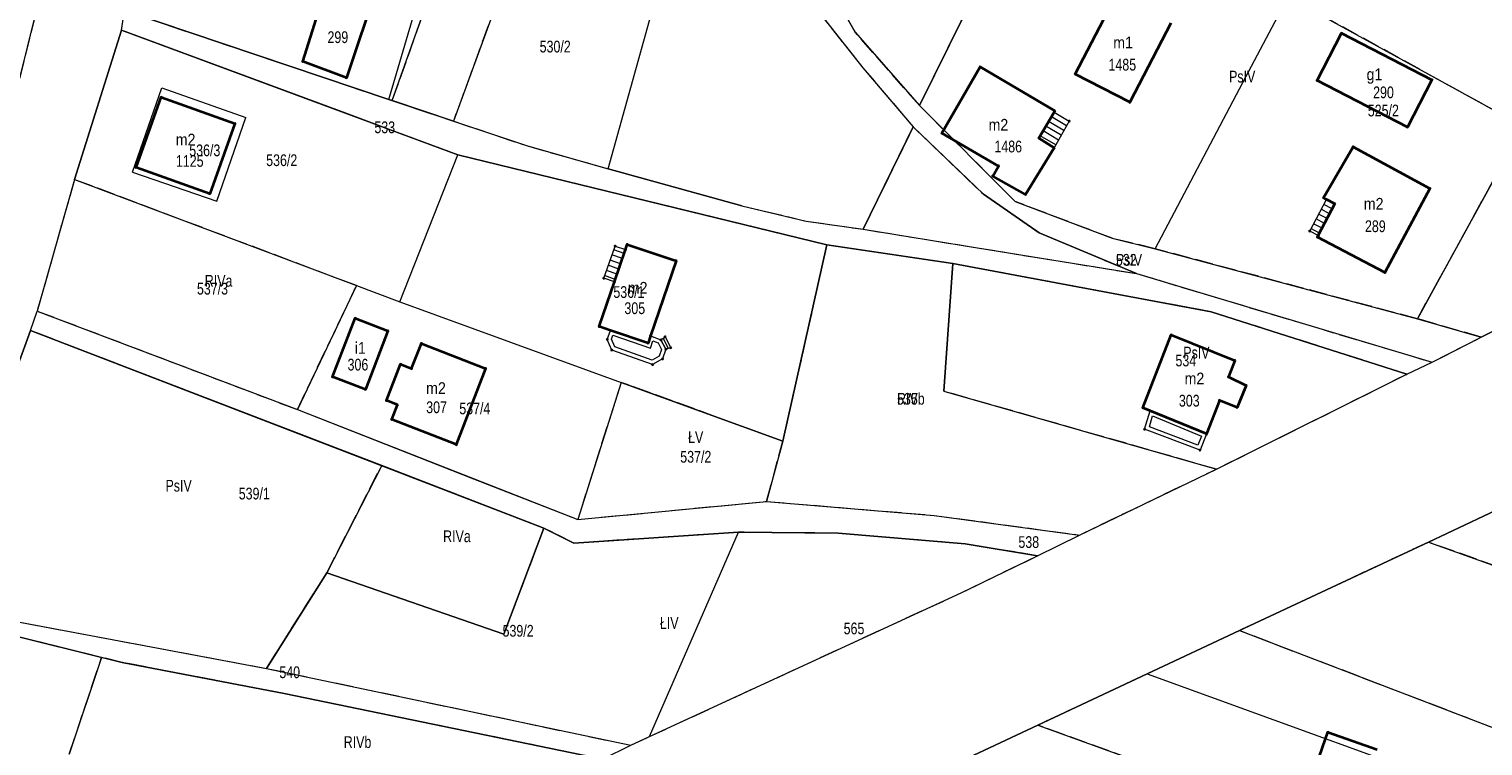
# Model space of a CAD drawing. Header units: metres. Extents: x 7496145 to 7500200, y 5498500 to 5502080.
# Tile 86 of 202: x 7497892 to 7498077, y 5500227 to 5500319. Entities that reach past the tile are written whole.
import ezdxf
from ezdxf.enums import TextEntityAlignment as Align

# ---------------------------------------------------------------- set-up
doc = ezdxf.new("R2010")
doc.units = ezdxf.units.M
doc.header["$MEASUREMENT"] = 0
for name, pattern in [('2.25_0.75', [3, 2.25, -0.75]), ('219-1000', [0]), ('egug-1000', [0])]:
    doc.linetypes.add(name, pattern=pattern)
doc.layers.get('0').update_dxf_attribs({"color": 2, "linetype": 'CONTINUOUS', "lineweight": 5})
for name, color, linetype in [('209-oznaczenie konturu klasyfikacyjnego', 7, 'CONTINUOUS'), ('211-numer działki ewidencyjnej', 7, 'CONTINUOUS'), ('217-kontur klasyfikacyjny', 7, 'CONTINUOUS'), ('218-kontur użytku gruntowego', 7, 'CONTINUOUS'), ('219-działka ewidencyjna', 7, 'CONTINUOUS'), ('312-budynek ewidencyjny', 7, 'CONTINUOUS'), ('312-oznaczenie budynku ewidencyjnego', 7, 'CONTINUOUS'), ('312-oznaczenie budynku ewidencyjnego-Atr117', 7, 'CONTINUOUS'), ('352-schody', 7, 'CONTINUOUS'), ('Punkt budynku', 7, 'CONTINUOUS'), ('taras', 7, 'CONTINUOUS')]:
    doc.layers.add(name, color=color, linetype=linetype)
doc.styles.get("Standard").update_dxf_attribs({"font": 'Working1250', "width": 0.75})

# ---------------------------------------------------------------- blocks, each defined once
blk = doc.blocks.new('PUNKTBUD')
at = {"color": 0}
blk.add_circle((0, 0), 0.09, dxfattribs=at)

msp = doc.modelspace()

# ---------------------------------------------------------------- linework, layer by layer
at = {"layer": '217-kontur klasyfikacyjny', "color": 3, "linetype": '2.25_0.75', "lineweight": 18, "flags": 128}
for points in [[(7498005.18, 5500308.76), (7498020.53, 5500339.85)], [(7497937.95, 5500309.39), (7497948.26, 5500338.5)], [(7497956.36, 5500335.86), (7497945.74, 5500306.78)], [(7497996.97, 5500318.12), (7497994.97, 5500321.63)], [(7498082.16, 5500306.12), (7498052.21, 5500322.64)], [(7497888.29, 5500303.48), (7497892.5, 5500320.5)], [(7497903.77, 5500320.91), (7497937.52, 5500309.54)], [(7497992.07, 5500321.02), (7497997.97, 5500313.59)], [(7498005.18, 5500308.76), (7497996.97, 5500318.12)], [(7497997.97, 5500313.59), (7498004.38, 5500306.03)], [(7497937.52, 5500309.54), (7497937.95, 5500309.39)], [(7497937.95, 5500309.39), (7497945.74, 5500306.78)], [(7498017.4, 5500296.52), (7498005.18, 5500308.76)], [(7497945.74, 5500306.78), (7497955.19, 5500303.61)], [(7498004.38, 5500306.03), (7497997.98, 5500292.99)], [(7498004.38, 5500306.03), (7498013.33, 5500297.44)], [(7498071.52, 5500286.7), (7498082.16, 5500306.12)], [(7497955.19, 5500303.61), (7497965.48, 5500300.71)], [(7497897.41, 5500299.33), (7497892.66, 5500282.55)], [(7497933.39, 5500285.79), (7497897.41, 5500299.33)], [(7497965.48, 5500300.71), (7497982.51, 5500295.99)], [(7498076.84, 5500279.21), (7498118.79, 5500300.17)], [(7498013.33, 5500297.44), (7498020.46, 5500292.54)], [(7497982.51, 5500295.99), (7497990.72, 5500294.03)], [(7498029.76, 5500291.83), (7498017.4, 5500296.52)], [(7497990.72, 5500294.03), (7497997.98, 5500292.99)], [(7497997.98, 5500292.99), (7498012.59, 5500290.61)], [(7498020.46, 5500292.54), (7498032.86, 5500287.33)], [(7498035.25, 5500290.49), (7498029.76, 5500291.83)], [(7497993.36, 5500290.98), (7497987.75, 5500265.95)], [(7498009.45, 5500288.6), (7497993.36, 5500290.98)], [(7498012.59, 5500290.61), (7498032.86, 5500287.33)], [(7498068.69, 5500281.56), (7498035.25, 5500290.49)], [(7498008.31, 5500272.31), (7498009.45, 5500288.6)], [(7498042.4, 5500282.44), (7498009.45, 5500288.6)], [(7498032.86, 5500287.33), (7498070.59, 5500276.01)], [(7498068.69, 5500281.56), (7498071.52, 5500286.7)], [(7497925.84, 5500269.97), (7497933.39, 5500285.79)], [(7497892.66, 5500282.55), (7497925.84, 5500269.97)], [(7498067.34, 5500274.49), (7498042.4, 5500282.44)], [(7498076.84, 5500279.21), (7498068.69, 5500281.56)], [(7497891.8, 5500280.06), (7497879.44, 5500246.05)], [(7497936.59, 5500262.82), (7497891.8, 5500280.06)], [(7498070.59, 5500276.01), (7498076.84, 5500279.21)], [(7497967.14, 5500273.45), (7497961.59, 5500255.94)], [(7497987.75, 5500265.95), (7497967.14, 5500273.45)], [(7498043.06, 5500262.37), (7498067.34, 5500274.49)], [(7498043.06, 5500262.37), (7498008.31, 5500272.31)], [(7497985.69, 5500258.26), (7497987.75, 5500265.95)], [(7497929.58, 5500249.14), (7497936.59, 5500262.82)], [(7497957.28, 5500254.85), (7497936.59, 5500262.82)], [(7498025.58, 5500253.97), (7498043.06, 5500262.37)], [(7497961.59, 5500255.94), (7497985.69, 5500258.26)], [(7497985.69, 5500258.26), (7498007.06, 5500256.48)], [(7498007.06, 5500256.48), (7498025.58, 5500253.97)], [(7497957.28, 5500254.85), (7497952.16, 5500241.3)], [(7497961.11, 5500252.94), (7497957.28, 5500254.85)], [(7497982.1, 5500254.32), (7497961.11, 5500252.94)], [(7497994.83, 5500254.2), (7497982.1, 5500254.32)], [(7498011.01, 5500252.83), (7497994.83, 5500254.2)], [(7498020.25, 5500251.32), (7498011.01, 5500252.83)], [(7498070.11, 5500253.07), (7498045.98, 5500241.77)], [(7498112.93, 5500237.73), (7498070.11, 5500253.07)], [(7498010.5, 5500246.6), (7498020.25, 5500251.32)], [(7497921.91, 5500236.96), (7497929.58, 5500249.14)], [(7497952.16, 5500241.3), (7497929.58, 5500249.14)], [(7497970.77, 5500228.27), (7498010.5, 5500246.6)], [(7497900.87, 5500238.36), (7497887.52, 5500241.66)], [(7497890.44, 5500242.84), (7497921.91, 5500236.96)], [(7498045.98, 5500241.77), (7498034.24, 5500236.26)], [(7498094.79, 5500223.07), (7498045.98, 5500241.77)], [(7497896.74, 5500226), (7497900.87, 5500238.36)], [(7497903.49, 5500237.71), (7497900.87, 5500238.36)], [(7497924.15, 5500233.73), (7497903.49, 5500237.71)], [(7497921.91, 5500236.96), (7497968.37, 5500227.14)], [(7498034.24, 5500236.26), (7498020.28, 5500229.7)], [(7497964.75, 5500225.37), (7497924.15, 5500233.73)], [(7498020.28, 5500229.7), (7498011.41, 5500225.54)], [(7498049.06, 5500219.27), (7498020.28, 5500229.7)], [(7497968.37, 5500227.14), (7497970.77, 5500228.27)]]:
    msp.add_lwpolyline(points, dxfattribs=at)
at = {"layer": '218-kontur użytku gruntowego', "color": 3, "linetype": 'egug-1000', "lineweight": 18, "flags": 128}
for points in [[(7498020.53, 5500339.85), (7498005.18, 5500308.76)], [(7497937.95, 5500309.39), (7497948.26, 5500338.5)], [(7497956.36, 5500335.86), (7497945.74, 5500306.78)], [(7497994.97, 5500321.63), (7497996.97, 5500318.12)], [(7498052.21, 5500322.64), (7498082.16, 5500306.12)], [(7497888.29, 5500303.48), (7497892.5, 5500320.5)], [(7497937.52, 5500309.54), (7497903.77, 5500320.91)], [(7497992.07, 5500321.02), (7497997.97, 5500313.59)], [(7497903.41, 5500318.37), (7497897.41, 5500299.33)], [(7497932.01, 5500307.78), (7497903.41, 5500318.37)], [(7497996.97, 5500318.12), (7498005.18, 5500308.76)], [(7497997.97, 5500313.59), (7498004.38, 5500306.03)], [(7497937.95, 5500309.39), (7497937.52, 5500309.54)], [(7497945.74, 5500306.78), (7497937.95, 5500309.39)], [(7498005.18, 5500308.76), (7498017.4, 5500296.52)], [(7497937.12, 5500305.89), (7497932.01, 5500307.78)], [(7497945.74, 5500306.78), (7497955.19, 5500303.61)], [(7497946.3, 5500302.49), (7497937.12, 5500305.89)], [(7498004.38, 5500306.03), (7497997.98, 5500292.99)], [(7498013.33, 5500297.44), (7498004.38, 5500306.03)], [(7498082.16, 5500306.12), (7498071.52, 5500286.7)], [(7497955.19, 5500303.61), (7497965.48, 5500300.71)], [(7497955.04, 5500300.35), (7497946.3, 5500302.49)], [(7497897.41, 5500299.33), (7497892.66, 5500282.55)], [(7497897.41, 5500299.33), (7497933.39, 5500285.79)], [(7497977.17, 5500294.94), (7497955.04, 5500300.35)], [(7497965.48, 5500300.71), (7497982.51, 5500295.99)], [(7498076.84, 5500279.21), (7498118.79, 5500300.17)], [(7498020.46, 5500292.54), (7498013.33, 5500297.44)], [(7497982.51, 5500295.99), (7497990.72, 5500294.03)], [(7498017.4, 5500296.52), (7498029.76, 5500291.83)], [(7497993.36, 5500290.98), (7497977.17, 5500294.94)], [(7497990.72, 5500294.03), (7497997.98, 5500292.99)], [(7497997.98, 5500292.99), (7498012.59, 5500290.61)], [(7498032.86, 5500287.33), (7498020.46, 5500292.54)], [(7498029.76, 5500291.83), (7498035.25, 5500290.49)], [(7497993.36, 5500290.98), (7497987.75, 5500265.95)], [(7498009.45, 5500288.6), (7497993.36, 5500290.98)], [(7498012.59, 5500290.61), (7498032.86, 5500287.33)], [(7498035.25, 5500290.49), (7498068.69, 5500281.56)], [(7498009.45, 5500288.6), (7498008.31, 5500272.31)], [(7498042.4, 5500282.44), (7498009.45, 5500288.6)], [(7498032.86, 5500287.33), (7498070.59, 5500276.01)], [(7498071.52, 5500286.7), (7498068.69, 5500281.56)], [(7497933.39, 5500285.79), (7497925.84, 5500269.97)], [(7497892.66, 5500282.55), (7497925.84, 5500269.97)], [(7498067.34, 5500274.49), (7498042.4, 5500282.44)], [(7498068.69, 5500281.56), (7498076.84, 5500279.21)], [(7497891.8, 5500280.06), (7497879.44, 5500246.05)], [(7497936.59, 5500262.82), (7497891.8, 5500280.06)], [(7498070.59, 5500276.01), (7498076.84, 5500279.21)], [(7497967.14, 5500273.45), (7497961.59, 5500255.94)], [(7497987.75, 5500265.95), (7497967.14, 5500273.45)], [(7498043.06, 5500262.37), (7498067.34, 5500274.49)], [(7498008.31, 5500272.31), (7498043.06, 5500262.37)], [(7497925.84, 5500269.97), (7497948.3, 5500261.16)], [(7498100.48, 5500267.42), (7498070.11, 5500253.07)], [(7497987.75, 5500265.95), (7497985.69, 5500258.26)], [(7497936.59, 5500262.82), (7497929.58, 5500249.14)], [(7497957.28, 5500254.85), (7497936.59, 5500262.82)], [(7498025.58, 5500253.97), (7498043.06, 5500262.37)], [(7497948.3, 5500261.16), (7497961.59, 5500255.94)], [(7497961.59, 5500255.94), (7497985.69, 5500258.26)], [(7497985.69, 5500258.26), (7498007.06, 5500256.48)], [(7498007.06, 5500256.48), (7498025.58, 5500253.97)], [(7497957.28, 5500254.85), (7497952.16, 5500241.3)], [(7497961.11, 5500252.94), (7497957.28, 5500254.85)], [(7497982.1, 5500254.32), (7497961.11, 5500252.94)], [(7497994.83, 5500254.2), (7497982.1, 5500254.32)], [(7498011.01, 5500252.83), (7497994.83, 5500254.2)], [(7498020.25, 5500251.32), (7498011.01, 5500252.83)], [(7498070.11, 5500253.07), (7498045.98, 5500241.77)], [(7498070.11, 5500253.07), (7498112.93, 5500237.73)], [(7498010.5, 5500246.6), (7498020.25, 5500251.32)], [(7497929.58, 5500249.14), (7497921.91, 5500236.96)], [(7497952.16, 5500241.3), (7497929.58, 5500249.14)], [(7497970.77, 5500228.27), (7498010.5, 5500246.6)], [(7497900.87, 5500238.36), (7497887.52, 5500241.66)], [(7497890.44, 5500242.84), (7497921.91, 5500236.96)], [(7498045.98, 5500241.77), (7498034.24, 5500236.26)], [(7498045.98, 5500241.77), (7498094.79, 5500223.07)], [(7497900.87, 5500238.36), (7497896.74, 5500226)], [(7497903.49, 5500237.71), (7497900.87, 5500238.36)], [(7497924.15, 5500233.73), (7497903.49, 5500237.71)], [(7497921.91, 5500236.96), (7497968.37, 5500227.14)], [(7498034.24, 5500236.26), (7498020.28, 5500229.7)], [(7497964.75, 5500225.37), (7497924.15, 5500233.73)], [(7498020.28, 5500229.7), (7498011.41, 5500225.54)], [(7498020.28, 5500229.7), (7498049.06, 5500219.27)], [(7497968.37, 5500227.14), (7497970.77, 5500228.27)]]:
    msp.add_lwpolyline(points, dxfattribs=at)
at = {"layer": '219-działka ewidencyjna', "color": 3, "linetype": '219-1000', "lineweight": 18, "flags": 128}
for points in [[(7498005.18, 5500308.76), (7498037.54, 5500374.31)], [(7497937.52, 5500309.54), (7497946.24, 5500339.17)], [(7498046.44, 5500311.71), (7498057.32, 5500332.3)], [(7497965.48, 5500300.71), (7497973.66, 5500330.04)], [(7497994.97, 5500321.63), (7497996.97, 5500318.12)], [(7497888.29, 5500303.48), (7497892.5, 5500320.5)], [(7497903.41, 5500318.37), (7497903.77, 5500320.91)], [(7497903.77, 5500320.91), (7497937.52, 5500309.54)], [(7497992.07, 5500321.02), (7497997.97, 5500313.59)], [(7498089.46, 5500319.44), (7498071.52, 5500286.7)], [(7497897.41, 5500299.33), (7497903.41, 5500318.37)], [(7497903.41, 5500318.37), (7497946.3, 5500302.49)], [(7497996.97, 5500318.12), (7498005.18, 5500308.76)], [(7497997.97, 5500313.59), (7498004.38, 5500306.03)], [(7497904.83, 5500300.26), (7497908.57, 5500311.04)], [(7497908.57, 5500311.04), (7497919.27, 5500307.24)], [(7498035.25, 5500290.49), (7498046.44, 5500311.71)], [(7497937.52, 5500309.54), (7497955.19, 5500303.61)], [(7498005.18, 5500308.76), (7498017.4, 5500296.52)], [(7497915.58, 5500296.55), (7497919.27, 5500307.24)], [(7497997.98, 5500292.99), (7498004.38, 5500306.03)], [(7498004.38, 5500306.03), (7498013.33, 5500297.44)], [(7497955.19, 5500303.61), (7497965.48, 5500300.71)], [(7497938.91, 5500283.71), (7497946.3, 5500302.49)], [(7497946.3, 5500302.49), (7497993.36, 5500290.98)], [(7497897.41, 5500299.33), (7497892.66, 5500282.55)], [(7497897.41, 5500299.33), (7497933.39, 5500285.79)], [(7497904.83, 5500300.26), (7497915.58, 5500296.55)], [(7497982.51, 5500295.99), (7497965.48, 5500300.71)], [(7498118.79, 5500300.17), (7498076.84, 5500279.21)], [(7498118.79, 5500300.17), (7498076.84, 5500279.21)], [(7498013.33, 5500297.44), (7498020.46, 5500292.54)], [(7497982.51, 5500295.99), (7497990.72, 5500294.03)], [(7498017.4, 5500296.52), (7498029.76, 5500291.83)], [(7497990.72, 5500294.03), (7497997.98, 5500292.99)], [(7497997.98, 5500292.99), (7498012.59, 5500290.61)], [(7498020.46, 5500292.54), (7498032.86, 5500287.33)], [(7498029.76, 5500291.83), (7498035.25, 5500290.49)], [(7497987.75, 5500265.95), (7497993.36, 5500290.98)], [(7497993.36, 5500290.98), (7498009.45, 5500288.6)], [(7498012.59, 5500290.61), (7498032.86, 5500287.33)], [(7498035.25, 5500290.49), (7498068.69, 5500281.56)], [(7498008.31, 5500272.31), (7498009.45, 5500288.6)], [(7498009.45, 5500288.6), (7498042.4, 5500282.44)], [(7498032.86, 5500287.33), (7498070.59, 5500276.01)], [(7498068.69, 5500281.56), (7498071.52, 5500286.7)], [(7497933.39, 5500285.79), (7497925.84, 5500269.97)], [(7497933.39, 5500285.79), (7497938.91, 5500283.71)], [(7497891.8, 5500280.06), (7497892.66, 5500282.55)], [(7497892.66, 5500282.55), (7497925.84, 5500269.97)], [(7497938.91, 5500283.71), (7497967.14, 5500273.45)], [(7498042.4, 5500282.44), (7498067.34, 5500274.49)], [(7498068.69, 5500281.56), (7498076.84, 5500279.21)], [(7497879.44, 5500246.05), (7497891.8, 5500280.06)], [(7497891.8, 5500280.06), (7497957.28, 5500254.85)], [(7498070.59, 5500276.01), (7498076.84, 5500279.21)], [(7498070.59, 5500276.01), (7498076.84, 5500279.21)], [(7498067.34, 5500274.49), (7498070.59, 5500276.01)], [(7497967.14, 5500273.45), (7497961.59, 5500255.94)], [(7497967.14, 5500273.45), (7497987.75, 5500265.95)], [(7498043.06, 5500262.37), (7498067.34, 5500274.49)], [(7498043.06, 5500262.37), (7498067.34, 5500274.49)], [(7498008.31, 5500272.31), (7498043.06, 5500262.37)], [(7497925.84, 5500269.97), (7497961.59, 5500255.94)], [(7498070.11, 5500253.07), (7498100.48, 5500267.42)], [(7498070.11, 5500253.07), (7498100.48, 5500267.42)], [(7497987.75, 5500265.95), (7497985.69, 5500258.26)], [(7498025.58, 5500253.97), (7498043.06, 5500262.37)], [(7498025.58, 5500253.97), (7498043.06, 5500262.37)], [(7497961.59, 5500255.94), (7497985.69, 5500258.26)], [(7497985.69, 5500258.26), (7498007.06, 5500256.48)], [(7498007.06, 5500256.48), (7498025.58, 5500253.97)], [(7497952.16, 5500241.3), (7497957.28, 5500254.85)], [(7497957.28, 5500254.85), (7497961.11, 5500252.94)], [(7497961.11, 5500252.94), (7497982.1, 5500254.32)], [(7497970.77, 5500228.27), (7497982.1, 5500254.32)], [(7497982.1, 5500254.32), (7497994.83, 5500254.2)], [(7497994.83, 5500254.2), (7498011.01, 5500252.83)], [(7498011.01, 5500252.83), (7498020.25, 5500251.32)], [(7498020.25, 5500251.32), (7498025.58, 5500253.97)], [(7498020.25, 5500251.32), (7498025.58, 5500253.97)], [(7498045.98, 5500241.77), (7498070.11, 5500253.07)], [(7498045.98, 5500241.77), (7498070.11, 5500253.07)], [(7498070.11, 5500253.07), (7498112.93, 5500237.73)], [(7498010.5, 5500246.6), (7498020.25, 5500251.32)], [(7498010.5, 5500246.6), (7498020.25, 5500251.32)], [(7497921.91, 5500236.96), (7497929.58, 5500249.14)], [(7497929.58, 5500249.14), (7497952.16, 5500241.3)], [(7497970.77, 5500228.27), (7498010.5, 5500246.6)], [(7497970.77, 5500228.27), (7498010.5, 5500246.6)], [(7497887.52, 5500241.66), (7497903.49, 5500237.71)], [(7497890.44, 5500242.84), (7497921.91, 5500236.96)], [(7498034.24, 5500236.26), (7498045.98, 5500241.77)], [(7498034.24, 5500236.26), (7498045.98, 5500241.77)], [(7498045.98, 5500241.77), (7498125, 5500211.5)], [(7497903.49, 5500237.71), (7497924.15, 5500233.73)], [(7497921.91, 5500236.96), (7497968.37, 5500227.14)], [(7498020.28, 5500229.7), (7498034.24, 5500236.26)], [(7498020.28, 5500229.7), (7498034.24, 5500236.26)], [(7498034.24, 5500236.26), (7498130.21, 5500201.38)], [(7497924.15, 5500233.73), (7497964.75, 5500225.37)], [(7498011.41, 5500225.54), (7498020.28, 5500229.7)], [(7498011.41, 5500225.54), (7498020.28, 5500229.7)], [(7498020.28, 5500229.7), (7498049.06, 5500219.27)], [(7497964.75, 5500225.37), (7497968.37, 5500227.14)], [(7497964.75, 5500225.37), (7497968.37, 5500227.14)], [(7497968.37, 5500227.14), (7497970.77, 5500228.27)], [(7497968.37, 5500227.14), (7497970.77, 5500228.27)]]:
    msp.add_lwpolyline(points, dxfattribs=at)
at = {"layer": '312-budynek ewidencyjny', "color": 7, "linetype": 'Continuous', "lineweight": 35, "flags": 128}
for points in [[(7497926.52, 5500314.39), (7497930.2, 5500326.06)], [(7497936, 5500324.02), (7497932.09, 5500312.32)], [(7498025.04, 5500312.79), (7498030.33, 5500322.93)], [(7498037.25, 5500319.28), (7498032, 5500309.18)], [(7498055.89, 5500311.97), (7498059.01, 5500317.98)], [(7498059.01, 5500317.98), (7498070.53, 5500312.06)], [(7497932.09, 5500312.32), (7497926.52, 5500314.39)], [(7498008.05, 5500305.24), (7498012.92, 5500313.69)], [(7498012.92, 5500313.69), (7498022.44, 5500308.08)], [(7498032, 5500309.18), (7498025.04, 5500312.79)], [(7498067.41, 5500306.02), (7498055.89, 5500311.97)], [(7498070.53, 5500312.06), (7498067.41, 5500306.02)], [(7497905.27, 5500300.87), (7497908.47, 5500309.83)], [(7497908.47, 5500309.83), (7497917.88, 5500306.47)], [(7497917.88, 5500306.47), (7497914.67, 5500297.51)], [(7498022.34, 5500307.91), (7498020.41, 5500304.61)], [(7498022.44, 5500308.08), (7498022.34, 5500307.91)], [(7498015.27, 5500301.05), (7498008.05, 5500305.24)], [(7498020.41, 5500304.61), (7498022.36, 5500303.37)], [(7498022.36, 5500303.37), (7498018.72, 5500297.43)], [(7498056.72, 5500297), (7498060.48, 5500303.51)], [(7498060.48, 5500303.51), (7498070.28, 5500298.19)], [(7497914.67, 5500297.51), (7497905.27, 5500300.87)], [(7498014.52, 5500299.77), (7498015.27, 5500301.05)], [(7498018.72, 5500297.43), (7498014.52, 5500299.77)], [(7498070.28, 5500298.19), (7498064.55, 5500287.45)], [(7498056.05, 5500292.18), (7498058.15, 5500296.24)], [(7498057.09, 5500296.8), (7498056.72, 5500297)], [(7498058.15, 5500296.24), (7498057.09, 5500296.8)], [(7498055.94, 5500291.98), (7498056.05, 5500292.18)], [(7498064.55, 5500287.45), (7498055.94, 5500291.98)], [(7497966.28, 5500286.27), (7497967.69, 5500290.38)], [(7497967.69, 5500290.38), (7497967.92, 5500291.05)], [(7497967.92, 5500291.05), (7497974.14, 5500288.97)], [(7497974.14, 5500288.97), (7497970.88, 5500279.39)], [(7497964.34, 5500280.57), (7497966.28, 5500286.27)], [(7497930.34, 5500274.15), (7497933.21, 5500281.62)], [(7497933.21, 5500281.62), (7497937.39, 5500280.02)], [(7497965.76, 5500280.08), (7497964.34, 5500280.57)], [(7497937.39, 5500280.02), (7497934.52, 5500272.55)], [(7497970.56, 5500278.46), (7497965.76, 5500280.08)], [(7497970.88, 5500279.39), (7497970.56, 5500278.46)], [(7498033.67, 5500270.2), (7498037.3, 5500279.51)], [(7498037.3, 5500279.51), (7498045.39, 5500276.25)], [(7497940.4, 5500275.21), (7497941.65, 5500278.42)], [(7497941.65, 5500278.42), (7497949.84, 5500275.23)], [(7497937.19, 5500271.12), (7497939, 5500275.75)], [(7497939, 5500275.75), (7497940.4, 5500275.21)], [(7497949.84, 5500275.23), (7497946.11, 5500265.5)], [(7498045.39, 5500276.25), (7498044.59, 5500274.14)], [(7497934.52, 5500272.55), (7497930.34, 5500274.15)], [(7498044.59, 5500274.14), (7498046.83, 5500273.06)], [(7498046.83, 5500273.06), (7498045.7, 5500270.25)], [(7497938.59, 5500270.57), (7497937.19, 5500271.12)], [(7498043.44, 5500271.15), (7498041.79, 5500266.86)], [(7498045.7, 5500270.25), (7498043.44, 5500271.15)], [(7497937.87, 5500268.71), (7497938.59, 5500270.57)], [(7498034.6, 5500269.83), (7498033.67, 5500270.2)], [(7498041.79, 5500266.86), (7498034.6, 5500269.83)], [(7497946.11, 5500265.5), (7497937.87, 5500268.71)], [(7498054.78, 5500221.71), (7498057.28, 5500228.81)], [(7498057.28, 5500228.81), (7498063.55, 5500226.59)]]:
    msp.add_lwpolyline(points, dxfattribs=at)
at = {"layer": '352-schody', "color": 7, "linetype": 'Continuous', "lineweight": 18, "flags": 128}
for points in [[(7498020.41, 5500304.61), (7498022.34, 5500307.91), (7498024.28, 5500306.78), (7498022.36, 5500303.37)], [(7498020.41, 5500304.61), (7498022.34, 5500307.91), (7498024.28, 5500306.78), (7498022.36, 5500303.37)], [(7498054.95, 5500292.75), (7498057.09, 5500296.8), (7498058.15, 5500296.24), (7498056.05, 5500292.18)], [(7498054.95, 5500292.75), (7498057.09, 5500296.8), (7498058.15, 5500296.24), (7498056.05, 5500292.18)], [(7497964.91, 5500286.74), (7497966.36, 5500290.84), (7497967.69, 5500290.38), (7497966.28, 5500286.27)], [(7497964.91, 5500286.74), (7497966.36, 5500290.84), (7497967.69, 5500290.38), (7497966.28, 5500286.27)], [(7497972.21, 5500278.87), (7497972.74, 5500279.27), (7497973.47, 5500277.87), (7497972.84, 5500277.68)], [(7497972.21, 5500278.87), (7497972.74, 5500279.27), (7497973.47, 5500277.87), (7497972.84, 5500277.68)]]:
    msp.add_lwpolyline(points, close=True, dxfattribs=at)
for points in [[(7498023.6, 5500305.58), (7498021.65, 5500306.72)], [(7498023.95, 5500306.19), (7498022, 5500307.33)], [(7498022.57, 5500303.75), (7498020.59, 5500304.91)], [(7498022.92, 5500304.36), (7498020.94, 5500305.52)], [(7498023.26, 5500304.97), (7498021.29, 5500306.12)], [(7498057.49, 5500294.97), (7498056.42, 5500295.54)], [(7498057.81, 5500295.59), (7498056.75, 5500296.15)], [(7498058.14, 5500296.21), (7498057.08, 5500296.77)], [(7498056.53, 5500293.1), (7498055.44, 5500293.68)], [(7498056.85, 5500293.73), (7498055.77, 5500294.3)], [(7498057.17, 5500294.35), (7498056.09, 5500294.92)], [(7498056.21, 5500292.48), (7498055.11, 5500293.06)], [(7497967.3, 5500289.24), (7497965.96, 5500289.71)], [(7497967.53, 5500289.9), (7497966.19, 5500290.37)], [(7497966.84, 5500287.91), (7497965.49, 5500288.39)], [(7497967.07, 5500288.58), (7497965.73, 5500289.05)], [(7497966.39, 5500286.59), (7497965.03, 5500287.07)], [(7497966.62, 5500287.25), (7497965.26, 5500287.73)], [(7497973.18, 5500277.78), (7497972.5, 5500279.09)]]:
    msp.add_lwpolyline(points, dxfattribs=at)
at = {"layer": 'taras', "color": 0, "lineweight": 18}
for p, q in [((7497965.37, 5500278.92), (7497965.76, 5500280.08)), ((7497965.93, 5500277.57), (7497965.37, 5500278.92)), ((7497965.76, 5500280.08), (7497970.56, 5500278.46)), ((7497965.9, 5500278.94), (7497966.07, 5500279.45)), ((7497966.31, 5500277.97), (7497965.9, 5500278.94)), ((7497966.07, 5500279.45), (7497970.87, 5500277.83)), ((7497970.56, 5500278.46), (7497970.88, 5500279.39)), ((7497970.87, 5500277.83), (7497971.18, 5500278.73)), ((7497970.88, 5500279.39), (7497972.21, 5500278.87)), ((7497971.18, 5500278.73), (7497971.86, 5500278.47)), ((7497971.86, 5500278.47), (7497972.3, 5500277.64)), ((7497972.21, 5500278.87), (7497972.84, 5500277.68)), ((7497971.15, 5500275.72), (7497965.93, 5500277.57)), ((7497971.1, 5500276.27), (7497966.31, 5500277.97)), ((7497972, 5500276.78), (7497971.1, 5500276.27)), ((7497972.3, 5500277.64), (7497972, 5500276.78)), ((7497972.84, 5500277.68), (7497972.41, 5500276.44)), ((7497972.41, 5500276.44), (7497971.15, 5500275.72)), ((7498033.9, 5500267.47), (7498034.6, 5500269.83)), ((7498034.6, 5500269.83), (7498041.79, 5500266.86)), ((7498040.98, 5500264.81), (7498033.9, 5500267.47)), ((7498034.51, 5500267.77), (7498034.92, 5500269.16)), ((7498040.7, 5500265.45), (7498034.51, 5500267.77)), ((7498034.92, 5500269.16), (7498041.14, 5500266.59)), ((7498041.14, 5500266.59), (7498040.7, 5500265.45)), ((7498041.79, 5500266.86), (7498040.98, 5500264.81))]:
    msp.add_line(p, q, dxfattribs=at)

# ---------------------------------------------------------------- block references
at = {"layer": 'Punkt budynku', "color": 5, "linetype": 'Continuous', "lineweight": 13}
for p in [(7498059.01, 5500317.98), (7497926.52, 5500314.39), (7498012.92, 5500313.69), (7497932.09, 5500312.32), (7498025.04, 5500312.79), (7498055.89, 5500311.97), (7498070.53, 5500312.06), (7497908.47, 5500309.83), (7498022.44, 5500308.08), (7498032, 5500309.18), (7497917.88, 5500306.47), (7498022.34, 5500307.91), (7498024.28, 5500306.78), (7498008.05, 5500305.24), (7498020.41, 5500304.61), (7498067.41, 5500306.02), (7498022.36, 5500303.37), (7498060.48, 5500303.51), (7497905.27, 5500300.87), (7498015.27, 5500301.05), (7498014.52, 5500299.77), (7497914.67, 5500297.51), (7498018.72, 5500297.43), (7498056.72, 5500297), (7498070.28, 5500298.19), (7498057.09, 5500296.8), (7498058.15, 5500296.24), (7498054.95, 5500292.75), (7498055.94, 5500291.98), (7498056.05, 5500292.18), (7497966.36, 5500290.84), (7497967.69, 5500290.38), (7497967.92, 5500291.05), (7497974.14, 5500288.97), (7497964.91, 5500286.74), (7497966.28, 5500286.27), (7498064.55, 5500287.45), (7497933.21, 5500281.62), (7497964.34, 5500280.57), (7497937.39, 5500280.02), (7497941.65, 5500278.42), (7497965.37, 5500278.92), (7497965.76, 5500280.08), (7497970.56, 5500278.46), (7497970.88, 5500279.39), (7497972.21, 5500278.87), (7497972.74, 5500279.27), (7498037.3, 5500279.51), (7497965.93, 5500277.57), (7497972.84, 5500277.68), (7497973.47, 5500277.87), (7497939, 5500275.75), (7497940.4, 5500275.21), (7497949.84, 5500275.23), (7497971.15, 5500275.72), (7497972.41, 5500276.44), (7498045.39, 5500276.25), (7497930.34, 5500274.15), (7498044.59, 5500274.14), (7498046.83, 5500273.06), (7497934.52, 5500272.55), (7497937.19, 5500271.12), (7498043.44, 5500271.15), (7497938.59, 5500270.57), (7498033.67, 5500270.2), (7498034.6, 5500269.83), (7498045.7, 5500270.25), (7497937.87, 5500268.71), (7498033.9, 5500267.47), (7497946.11, 5500265.5), (7498041.79, 5500266.86), (7498040.98, 5500264.81), (7498057.28, 5500228.81)]:
    msp.add_blockref('PUNKTBUD', p, dxfattribs=at)

# ---------------------------------------------------------------- texts
at = {"layer": '209-oznaczenie konturu klasyfikacyjnego', "color": 3, "linetype": 'Continuous', "lineweight": 18, "width": 0.79}
for s, p in [('PsIV', (7498044.67, 5500311.71)), ('PsIV', (7498030.23, 5500288.33)), ('RIVa', (7497914.03, 5500285.65)), ('PsIV', (7498038.83, 5500276.49)), ('RIVb', (7498002.32, 5500270.6)), ('ŁV', (7497975.67, 5500265.7)), ('PsIV', (7497909.02, 5500259.51)), ('RIVa', (7497944.43, 5500253.06)), ('ŁIV', (7497972.08, 5500242)), ('RIVb', (7497931.75, 5500226.8))]:
    msp.add_text(s, height=1.5, dxfattribs=at).set_placement(p)
at = {"layer": '211-numer działki ewidencyjnej', "color": 3, "linetype": 'Continuous', "lineweight": 18, "width": 0.79}
for s, p in [('530/2', (7497956.74, 5500317.04)), ('525/2', (7498062.36, 5500308.88)), ('533', (7497935.66, 5500306.74)), ('536/3', (7497912.05, 5500303.8)), ('537/4', (7497946.49, 5500270.87)), ('537/2', (7497974.67, 5500264.7))]:
    msp.add_text(s, height=1.5, dxfattribs=at).set_placement(p, align=Align.TOP_LEFT)
for s, p in [('536/2', (7497921.86, 5500301.04)), ('532', (7498030.23, 5500288.33)), ('537/3', (7497913.03, 5500284.65)), ('536/1', (7497966.14, 5500284.22)), ('534', (7498037.83, 5500275.49)), ('535', (7498002.32, 5500270.6)), ('539/1', (7497918.36, 5500258.51)), ('538', (7498017.8, 5500252.32)), ('539/2', (7497952.01, 5500241)), ('565', (7497995.51, 5500241.3)), ('540', (7497923.54, 5500235.71))]:
    msp.add_text(s, height=1.5, dxfattribs=at).set_placement(p)
at = {"layer": '312-oznaczenie budynku ewidencyjnego', "color": 7, "linetype": 'Continuous', "lineweight": 18, "width": 0.79}
for s, p in [('299', (7497929.68, 5500318.24)), ('1485', (7498029.29, 5500314.73)), ('290', (7498063.04, 5500311.2)), ('1486', (7498014.74, 5500304.29)), ('1125', (7497910.35, 5500302.45)), ('289', (7498062, 5500294.12)), ('305', (7497967.55, 5500283.66)), ('306', (7497932.24, 5500276.46)), ('307', (7497942.27, 5500271.02)), ('303', (7498038.27, 5500271.86))]:
    msp.add_text(s, height=1.5, dxfattribs=at).set_placement(p, align=Align.TOP_LEFT)
at = {"layer": '312-oznaczenie budynku ewidencyjnego-Atr117', "color": 7, "width": 0.9}
for s, p in [('m1', (7498031.15, 5500316.06)), ('g1', (7498063.21, 5500312)), ('m2', (7498015.25, 5500305.56)), ('m2', (7497911.58, 5500303.67)), ('m2', (7498063.11, 5500295.48)), ('m2', (7497969.24, 5500284.76)), ('i1', (7497933.87, 5500277.09)), ('m2', (7497943.52, 5500271.96)), ('m2', (7498040.25, 5500273.19))]:
    msp.add_text(s, height=1.5, dxfattribs=at).set_placement(p, align=Align.CENTER)

doc.saveas('drawing.dxf')
